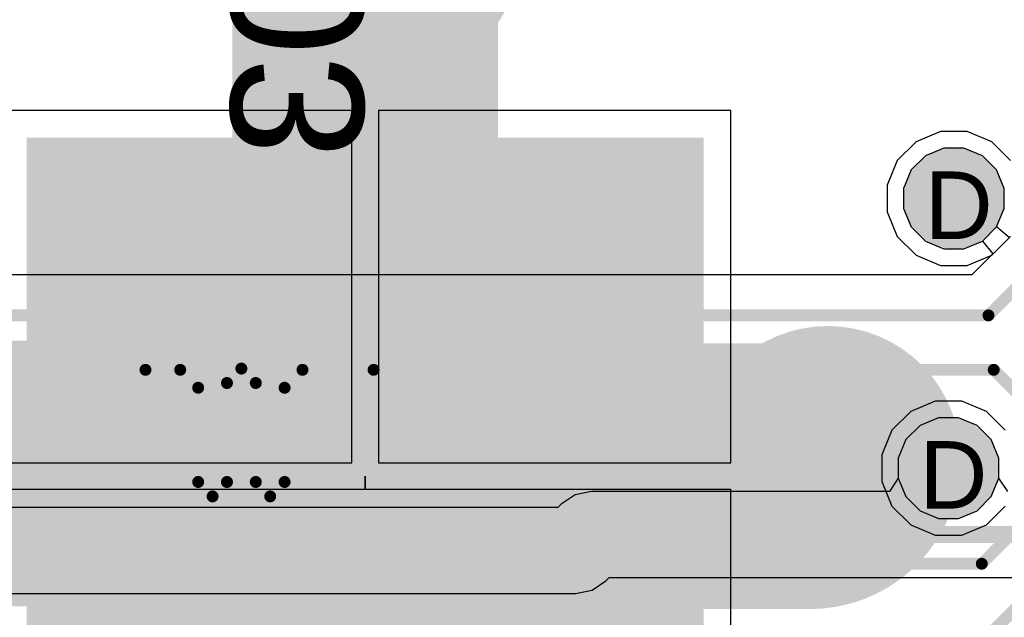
# Model space of a CAD drawing. Header units: inches. Extents: x -6 to 11.2, y -2.2 to 8.3.
# Tile 191 of 256: x 2.491 to 2.783, y 1.76 to 1.937. Entities that reach past the tile are written whole.
import ezdxf

# ---------------------------------------------------------------- set-up
doc = ezdxf.new("R2010")
doc.units = ezdxf.units.IN
doc.header["$MEASUREMENT"] = 0
for name, color, linetype in [('Board Layer Stack Bottom Solder', 6, 'Continuous'), ('Bottom Assembly', 56, 'Continuous'), ('Bottom Paste', 16, 'Continuous'), ('Drill Drawing', 1, 'Continuous'), ('Layer  6- Inner', 156, 'Continuous'), ('Layer 1- Top', 1, 'Continuous'), ('Layer 2- GND', 16, 'Continuous'), ('Layer 3- Inner', 16, 'Continuous'), ('Layer 4- Inner', 76, 'Continuous'), ('Layer 5- Inner', 90, 'Continuous'), ('Layer 7- PWR', 76, 'Continuous'), ('Layer 8- Bottom', 5, 'Continuous'), ('Via Holes', 16, 'Continuous')]:
    doc.layers.add(name, color=color, linetype=linetype)
doc.styles.add('Arial', font='txt', dxfattribs={"height": 0.2})

# ---------------------------------------------------------------- blocks, each defined once
blk = doc.blocks.new('FP_IHLP_5050CE_FP_3_175_3_MFG_B_477')
at = {"layer": 'Board Layer Stack Bottom Solder'}
blk.add_hatch(color=6, dxfattribs=at).paths.add_polyline_path([(0.11614, 0.10039), (0.31693, 0.10039), (0.31693, -0.10039), (0.11614, -0.10039)])
at = {"layer": 'Bottom Paste'}
blk.add_hatch(color=16, dxfattribs=at).paths.add_polyline_path([(0.11811, 0.09843), (0.31496, 0.09843), (0.31496, -0.09843), (0.11811, -0.09843)])
at = {"layer": 'Layer 8- Bottom'}
blk.add_hatch(color=7, dxfattribs=at).paths.add_polyline_path([(0.11811, 0.09843), (0.31496, 0.09843), (0.31496, -0.09843), (0.11811, -0.09843)])
at = {"layer": 'Bottom Assembly', "style": 'Arial', "text_generation_flag": 2}
blk.add_text('L303', height=0.03937, rotation=-180, dxfattribs=at).set_placement((0, -0.00044))

msp = doc.modelspace()

# ---------------------------------------------------------------- hatches: boundary and pattern name
at = {"layer": 'Layer 1- Top'}
h = msp.add_hatch(color=7, dxfattribs=at)
edge = h.paths.add_edge_path()
edge.add_arc((2.76772, 1.88386), 0.00984, 0, 360)
h = msp.add_hatch(color=7, dxfattribs=at)
edge = h.paths.add_edge_path()
edge.add_arc((2.76614, 1.80394), 0.00984, 0, 360)
at = {"layer": 'Layer 2- GND'}
h = msp.add_hatch(color=7, dxfattribs=at)
edge = h.paths.add_edge_path()
edge.add_arc((2.76772, 1.88386), 0.01492, 0, 360)
h = msp.add_hatch(color=7, dxfattribs=at)
edge = h.paths.add_edge_path()
edge.add_arc((2.76614, 1.80394), 0.01492, 0, 360)
at = {"layer": 'Layer 4- Inner'}
h = msp.add_hatch(color=7, dxfattribs=at)
edge = h.paths.add_edge_path()
edge.add_arc((2.76772, 1.88386), 0.00984, 0, 360)
h = msp.add_hatch(color=7, dxfattribs=at)
edge = h.paths.add_edge_path()
edge.add_arc((2.76614, 1.80394), 0.00984, 0, 360)
at = {"layer": 'Layer 7- PWR'}
h = msp.add_hatch(color=7, dxfattribs=at)
edge = h.paths.add_edge_path()
edge.add_arc((2.76772, 1.88386), 0.01492, 0, 360)
h = msp.add_hatch(color=7, dxfattribs=at)
edge = h.paths.add_edge_path()
edge.add_arc((2.76614, 1.80394), 0.01492, 0, 360)
at = {"layer": 'Layer 8- Bottom'}
h = msp.add_hatch(color=7, dxfattribs=at)
edge = h.paths.add_edge_path()
edge.add_arc((2.76772, 1.88386), 0.00984, 0, 360)
h = msp.add_hatch(color=7, dxfattribs=at)
edge = h.paths.add_edge_path()
edge.add_arc((2.76614, 1.80394), 0.00984, 0, 360)
at = {"layer": 'Via Holes'}
h = msp.add_hatch(color=7, dxfattribs=at)
edge = h.paths.add_edge_path()
edge.add_arc((2.76772, 1.88386), 0.00492, 0, 360)
h = msp.add_hatch(color=7, dxfattribs=at)
edge = h.paths.add_edge_path()
edge.add_arc((2.76614, 1.80394), 0.00492, 0, 360)

# ---------------------------------------------------------------- linework, layer by layer
at = {"layer": 'Layer  6- Inner'}
for p, q in [((2.76475, 1.89878), (2.75926, 1.89651)), ((2.77068, 1.89878), (2.76475, 1.89878)), ((2.77617, 1.89651), (2.77068, 1.89878)), ((2.75926, 1.89651), (2.75507, 1.89231)), ((2.78037, 1.89231), (2.77617, 1.89651)), ((2.75507, 1.89231), (2.7528, 1.88683)), ((2.78264, 1.88683), (2.78037, 1.89231)), ((2.7528, 1.88683), (2.7528, 1.88089)), ((2.78264, 1.88089), (2.78264, 1.88683)), ((2.7528, 1.88089), (2.75507, 1.87541)), ((2.78037, 1.87541), (2.78264, 1.88089)), ((2.75507, 1.87541), (2.75926, 1.87121)), ((2.77617, 1.87121), (2.78037, 1.87541)), ((2.75926, 1.87121), (2.76475, 1.86894)), ((2.76475, 1.86894), (2.77068, 1.86894)), ((2.77068, 1.86894), (2.77617, 1.87121)), ((2.75769, 1.81659), (2.75349, 1.81239)), ((2.76317, 1.81886), (2.75769, 1.81659)), ((2.76911, 1.81886), (2.76317, 1.81886)), ((2.77459, 1.81659), (2.76911, 1.81886)), ((2.77879, 1.81239), (2.77459, 1.81659)), ((2.75349, 1.81239), (2.75122, 1.8069)), ((2.78106, 1.8069), (2.77879, 1.81239)), ((2.75122, 1.8069), (2.75122, 1.80097)), ((2.78106, 1.80097), (2.78106, 1.8069)), ((2.75122, 1.80097), (2.74857, 1.797)), ((2.78372, 1.797), (2.78106, 1.80097)), ((2.65536, 1.79603), (2.65122, 1.79326)), ((2.66024, 1.797), (2.65536, 1.79603)), ((2.74857, 1.797), (2.66024, 1.797)), ((2.65122, 1.79326), (2.65023, 1.79227)), ((2.65023, 1.79227), (2.46572, 1.79227)), ((2.66039, 1.76775), (2.66452, 1.77052)), ((2.66452, 1.77052), (2.66552, 1.77151)), ((2.66552, 1.77151), (2.80382, 1.77151)), ((2.37986, 1.76678), (2.65551, 1.76678)), ((2.65551, 1.76678), (2.66039, 1.76775))]:
    msp.add_line(p, q, dxfattribs=at)
for points in [[(2.65551, 1.77953, 0.005, 0.005, 0), (2.66024, 1.78425, 0.005, 0.005, 0)], [(2.66024, 1.78425, 0.005, 0.005, 0), (2.84409, 1.78425, 0.005, 0.005, 0)], [(2.36732, 1.77953, 0.005, 0.005, 0), (2.65551, 1.77953, 0.005, 0.005, 0)]]:
    msp.add_lwpolyline(points, format="xyseb", dxfattribs=at)
for points in [[(2.65899, 1.78425, 0.0025, 0.0025, 1), (2.66149, 1.78425, 0.0025, 0.0025, 1)], [(2.65899, 1.78425, 0.0025, 0.0025, 1), (2.66149, 1.78425, 0.0025, 0.0025, 1)], [(2.65426, 1.77953, 0.0025, 0.0025, 1), (2.65676, 1.77953, 0.0025, 0.0025, 1)], [(2.65426, 1.77953, 0.0025, 0.0025, 1), (2.65676, 1.77953, 0.0025, 0.0025, 1)]]:
    msp.add_lwpolyline(points, format="xyseb", close=True, dxfattribs=at)
at = {"layer": 'Layer 1- Top'}
for p, q in [((2.76377, 1.9037), (2.75648, 1.90068)), ((2.77166, 1.9037), (2.76377, 1.9037)), ((2.77896, 1.90068), (2.77166, 1.9037)), ((2.75648, 1.90068), (2.75089, 1.8951)), ((2.78454, 1.8951), (2.77896, 1.90068)), ((2.75089, 1.8951), (2.74787, 1.88781)), ((2.74787, 1.88781), (2.74787, 1.87991)), ((2.74787, 1.87991), (2.75089, 1.87262)), ((2.75089, 1.87262), (2.75648, 1.86704)), ((2.77896, 1.86704), (2.78454, 1.87262)), ((2.75648, 1.86704), (2.76377, 1.86402)), ((2.77166, 1.86402), (2.77896, 1.86704)), ((2.76377, 1.86402), (2.77166, 1.86402)), ((2.76219, 1.82378), (2.7549, 1.82076)), ((2.77009, 1.82378), (2.76219, 1.82378)), ((2.77738, 1.82076), (2.77009, 1.82378)), ((2.7549, 1.82076), (2.74932, 1.81518)), ((2.78296, 1.81518), (2.77738, 1.82076)), ((2.74932, 1.81518), (2.7463, 1.80788)), ((2.7463, 1.80788), (2.7463, 1.79999)), ((2.7463, 1.79999), (2.74932, 1.7927)), ((2.74932, 1.7927), (2.7549, 1.78712)), ((2.77738, 1.78712), (2.78296, 1.7927)), ((2.7549, 1.78712), (2.76219, 1.78409)), ((2.77009, 1.78409), (2.77738, 1.78712)), ((2.76219, 1.78409), (2.77009, 1.78409))]:
    msp.add_line(p, q, dxfattribs=at)
at = {"layer": 'Layer 3- Inner'}
for p, q in [((2.76475, 1.89878), (2.75926, 1.89651)), ((2.77068, 1.89878), (2.76475, 1.89878)), ((2.77617, 1.89651), (2.77068, 1.89878)), ((2.75926, 1.89651), (2.75507, 1.89231)), ((2.78037, 1.89231), (2.77617, 1.89651)), ((2.75507, 1.89231), (2.7528, 1.88683)), ((2.78264, 1.88683), (2.78037, 1.89231)), ((2.7528, 1.88683), (2.7528, 1.88089)), ((2.78264, 1.88089), (2.78264, 1.88683)), ((2.7528, 1.88089), (2.75507, 1.87541)), ((2.78037, 1.87541), (2.78264, 1.88089)), ((2.75507, 1.87541), (2.75926, 1.87121)), ((2.78409, 1.87232), (2.78037, 1.87541)), ((2.75926, 1.87121), (2.76475, 1.86894)), ((2.76475, 1.86894), (2.77068, 1.86894)), ((2.77068, 1.86894), (2.77617, 1.87121)), ((2.77617, 1.87121), (2.77925, 1.86749)), ((2.77925, 1.86749), (2.77298, 1.86121)), ((2.77298, 1.86121), (2.31083, 1.86121))]:
    msp.add_line(p, q, dxfattribs=at)
for points in [[(2.77795, 1.84921, 0.00354, 0.00354, 0), (2.79685, 1.86811, 0.00354, 0.00354, 0)], [(1.75866, 1.84921, 0.00354, 0.00354, 0), (2.77795, 1.84921, 0.00354, 0.00354, 0)], [(1.7685, 1.83307, 0.00354, 0.00354, 0), (2.52795, 1.83307, 0.00354, 0.00354, 0)], [(2.52795, 1.83307, 0.00354, 0.00354, 0), (2.53827, 1.83307, 0.00354, 0.00354, 0)], [(2.53827, 1.83307, 0.00354, 0.00354, -0.414214), (2.54358, 1.82776, 0.00354, 0.00354, 0)], [(2.55213, 1.82917, 0.00354, 0.00354, -0.414214), (2.5564, 1.83344, 0.00354, 0.00354, 0)], [(2.5564, 1.83344, 0.00354, 0.00354, 0), (2.5564, 1.83344, 0.00354, 0.00354, 0)], [(2.5564, 1.83344, 0.00354, 0.00354, -0.414214), (2.56067, 1.82917, 0.00354, 0.00354, 0)], [(2.56921, 1.82776, 0.00354, 0.00354, -0.414214), (2.57453, 1.83307, 0.00354, 0.00354, 0)], [(2.57453, 1.83307, 0.00354, 0.00354, 0), (2.59561, 1.83307, 0.00354, 0.00354, 0)], [(2.59561, 1.83307, 0.00354, 0.00354, 0), (2.77953, 1.83307, 0.00354, 0.00354, 0)], [(2.77953, 1.83307, 0.00354, 0.00354, 0), (2.79094, 1.82165, 0.00354, 0.00354, 0)], [(2.55213, 1.79983, 0.00354, 0.00354, 0), (2.55213, 1.82917, 0.00354, 0.00354, 0)], [(2.56067, 1.79983, 0.00354, 0.00354, 0), (2.56067, 1.82917, 0.00354, 0.00354, 0)], [(2.54358, 1.79983, 0.00354, 0.00354, 0), (2.54358, 1.82776, 0.00354, 0.00354, 0)], [(2.56921, 1.79983, 0.00354, 0.00354, 0), (2.56921, 1.82776, 0.00354, 0.00354, 0)], [(2.77598, 1.77559, 0.00354, 0.00354, 0), (2.80709, 1.80669, 0.00354, 0.00354, 0)], [(2.54785, 1.79556, 0.00354, 0.00354, -0.414214), (2.54358, 1.79983, 0.00354, 0.00354, 0)], [(2.55213, 1.79983, 0.00354, 0.00354, -0.414214), (2.54786, 1.79556, 0.00354, 0.00354, 0)], [(2.56494, 1.79556, 0.00354, 0.00354, -0.414214), (2.56067, 1.79983, 0.00354, 0.00354, 0)], [(2.56921, 1.79983, 0.00354, 0.00354, -0.414214), (2.56494, 1.79556, 0.00354, 0.00354, 0)], [(2.54785, 1.79556, 0.00354, 0.00354, 0), (2.54786, 1.79556, 0.00354, 0.00354, 0)], [(2.56494, 1.79556, 0.00354, 0.00354, 0), (2.56494, 1.79556, 0.00354, 0.00354, 0)], [(2.77913, 1.75551, 0.00354, 0.00354, 0), (2.81811, 1.79449, 0.00354, 0.00354, 0)], [(2.40236, 1.77559, 0.00354, 0.00354, 0), (2.77598, 1.77559, 0.00354, 0.00354, 0)]]:
    msp.add_lwpolyline(points, format="xyseb", dxfattribs=at)
for points in [[(2.77707, 1.84921, 0.00177, 0.00177, 1), (2.77884, 1.84921, 0.00177, 0.00177, 1)], [(2.77707, 1.84921, 0.00177, 0.00177, 1), (2.77884, 1.84921, 0.00177, 0.00177, 1)], [(2.52707, 1.83307, 0.00177, 0.00177, 1), (2.52884, 1.83307, 0.00177, 0.00177, 1)], [(2.52707, 1.83307, 0.00177, 0.00177, 1), (2.52884, 1.83307, 0.00177, 0.00177, 1)], [(2.53738, 1.83307, 0.00177, 0.00177, 1), (2.53915, 1.83307, 0.00177, 0.00177, 1)], [(2.53738, 1.83307, 0.00177, 0.00177, 1), (2.53915, 1.83307, 0.00177, 0.00177, 1)], [(2.55551, 1.83344, 0.00177, 0.00177, 1), (2.55728, 1.83344, 0.00177, 0.00177, 1)], [(2.55551, 1.83344, 0.00177, 0.00177, 1), (2.55728, 1.83344, 0.00177, 0.00177, 1)], [(2.55551, 1.83344, 0.00177, 0.00177, 1), (2.55728, 1.83344, 0.00177, 0.00177, 1)], [(2.55551, 1.83344, 0.00177, 0.00177, 1), (2.55728, 1.83344, 0.00177, 0.00177, 1)], [(2.57364, 1.83307, 0.00177, 0.00177, 1), (2.57541, 1.83307, 0.00177, 0.00177, 1)], [(2.57364, 1.83307, 0.00177, 0.00177, 1), (2.57541, 1.83307, 0.00177, 0.00177, 1)], [(2.59473, 1.83307, 0.00177, 0.00177, 1), (2.5965, 1.83307, 0.00177, 0.00177, 1)], [(2.59473, 1.83307, 0.00177, 0.00177, 1), (2.5965, 1.83307, 0.00177, 0.00177, 1)], [(2.77864, 1.83307, 0.00177, 0.00177, 1), (2.78041, 1.83307, 0.00177, 0.00177, 1)], [(2.77864, 1.83307, 0.00177, 0.00177, 1), (2.78041, 1.83307, 0.00177, 0.00177, 1)], [(2.55124, 1.82917, 0.00177, 0.00177, 1), (2.55301, 1.82917, 0.00177, 0.00177, 1)], [(2.55124, 1.82917, 0.00177, 0.00177, 1), (2.55301, 1.82917, 0.00177, 0.00177, 1)], [(2.55978, 1.82917, 0.00177, 0.00177, 1), (2.56156, 1.82917, 0.00177, 0.00177, 1)], [(2.55978, 1.82917, 0.00177, 0.00177, 1), (2.56156, 1.82917, 0.00177, 0.00177, 1)], [(2.5427, 1.82776, 0.00177, 0.00177, 1), (2.54447, 1.82776, 0.00177, 0.00177, 1)], [(2.5427, 1.82776, 0.00177, 0.00177, 1), (2.54447, 1.82776, 0.00177, 0.00177, 1)], [(2.56833, 1.82776, 0.00177, 0.00177, 1), (2.5701, 1.82776, 0.00177, 0.00177, 1)], [(2.56833, 1.82776, 0.00177, 0.00177, 1), (2.5701, 1.82776, 0.00177, 0.00177, 1)], [(2.5427, 1.79983, 0.00177, 0.00177, 1), (2.54447, 1.79983, 0.00177, 0.00177, 1)], [(2.5427, 1.79983, 0.00177, 0.00177, 1), (2.54447, 1.79983, 0.00177, 0.00177, 1)], [(2.55124, 1.79983, 0.00177, 0.00177, 1), (2.55301, 1.79983, 0.00177, 0.00177, 1)], [(2.55124, 1.79983, 0.00177, 0.00177, 1), (2.55301, 1.79983, 0.00177, 0.00177, 1)], [(2.55978, 1.79983, 0.00177, 0.00177, 1), (2.56156, 1.79983, 0.00177, 0.00177, 1)], [(2.55978, 1.79983, 0.00177, 0.00177, 1), (2.56156, 1.79983, 0.00177, 0.00177, 1)], [(2.56833, 1.79983, 0.00177, 0.00177, 1), (2.5701, 1.79983, 0.00177, 0.00177, 1)], [(2.56833, 1.79983, 0.00177, 0.00177, 1), (2.5701, 1.79983, 0.00177, 0.00177, 1)], [(2.54697, 1.79556, 0.00177, 0.00177, 1), (2.54874, 1.79556, 0.00177, 0.00177, 1)], [(2.54697, 1.79556, 0.00177, 0.00177, 1), (2.54874, 1.79556, 0.00177, 0.00177, 1)], [(2.54697, 1.79556, 0.00177, 0.00177, 1), (2.54874, 1.79556, 0.00177, 0.00177, 1)], [(2.54697, 1.79556, 0.00177, 0.00177, 1), (2.54874, 1.79556, 0.00177, 0.00177, 1)], [(2.56406, 1.79556, 0.00177, 0.00177, 1), (2.56583, 1.79556, 0.00177, 0.00177, 1)], [(2.56406, 1.79556, 0.00177, 0.00177, 1), (2.56583, 1.79556, 0.00177, 0.00177, 1)], [(2.56406, 1.79556, 0.00177, 0.00177, 1), (2.56583, 1.79556, 0.00177, 0.00177, 1)], [(2.56406, 1.79556, 0.00177, 0.00177, 1), (2.56583, 1.79556, 0.00177, 0.00177, 1)], [(2.7751, 1.77559, 0.00177, 0.00177, 1), (2.77687, 1.77559, 0.00177, 0.00177, 1)], [(2.7751, 1.77559, 0.00177, 0.00177, 1), (2.77687, 1.77559, 0.00177, 0.00177, 1)]]:
    msp.add_lwpolyline(points, format="xyseb", close=True, dxfattribs=at)
at = {"layer": 'Layer 5- Inner'}
for p, q in [((2.76475, 1.89878), (2.75926, 1.89651)), ((2.77068, 1.89878), (2.76475, 1.89878)), ((2.77617, 1.89651), (2.77068, 1.89878)), ((2.75926, 1.89651), (2.75507, 1.89231)), ((2.78037, 1.89231), (2.77617, 1.89651)), ((2.75507, 1.89231), (2.7528, 1.88683)), ((2.78264, 1.88683), (2.78037, 1.89231)), ((2.7528, 1.88683), (2.7528, 1.88089)), ((2.78264, 1.88089), (2.78264, 1.88683)), ((2.7528, 1.88089), (2.75507, 1.87541)), ((2.78037, 1.87541), (2.78264, 1.88089)), ((2.75507, 1.87541), (2.75926, 1.87121)), ((2.77617, 1.87121), (2.78037, 1.87541)), ((2.75926, 1.87121), (2.76475, 1.86894)), ((2.76475, 1.86894), (2.77068, 1.86894)), ((2.77068, 1.86894), (2.77617, 1.87121)), ((2.75769, 1.81659), (2.75349, 1.81239)), ((2.76317, 1.81886), (2.75769, 1.81659)), ((2.76911, 1.81886), (2.76317, 1.81886)), ((2.77459, 1.81659), (2.76911, 1.81886)), ((2.77879, 1.81239), (2.77459, 1.81659)), ((2.75349, 1.81239), (2.75122, 1.8069)), ((2.78106, 1.8069), (2.77879, 1.81239)), ((2.75122, 1.8069), (2.75122, 1.80097)), ((2.78106, 1.80097), (2.78106, 1.8069)), ((2.75122, 1.80097), (2.75349, 1.79548)), ((2.77879, 1.79548), (2.78106, 1.80097)), ((2.75349, 1.79548), (2.75769, 1.79129)), ((2.77459, 1.79129), (2.77879, 1.79548)), ((2.75769, 1.79129), (2.76317, 1.78902)), ((2.76911, 1.78902), (2.77459, 1.79129)), ((2.76317, 1.78902), (2.76911, 1.78902))]:
    msp.add_line(p, q, dxfattribs=at)
at = {"layer": 'Layer 8- Bottom'}
for p, q in [((2.58915, 1.90996), (2.48466, 1.90996)), ((2.58915, 1.80547), (2.58915, 1.90996)), ((2.70151, 1.90996), (2.59703, 1.90996)), ((2.59703, 1.90996), (2.59703, 1.80547)), ((2.70151, 1.80547), (2.70151, 1.90996)), ((2.48466, 1.80547), (2.58915, 1.80547)), ((2.59703, 1.80547), (2.70151, 1.80547)), ((2.59309, 1.7976), (2.59309, 1.80154)), ((2.59309, 1.80154), (2.59309, 1.80154)), ((2.59309, 1.80154), (2.59309, 1.7976)), ((2.59309, 1.7976), (2.48466, 1.7976)), ((2.70151, 1.7976), (2.59309, 1.7976)), ((2.70151, 1.69961), (2.70151, 1.7976))]:
    msp.add_line(p, q, dxfattribs=at)
for points in [[(2.59309, 1.95096, 0.07874, 0.07874, 0), (2.59961, 1.95748, 0.07874, 0.07874, 0)], [(2.59309, 1.80154, 0.07874, 0.07874, 0), (2.59309, 1.95096, 0.07874, 0.07874, 0)], [(2.5874, 1.80669, 0.07874, 0.07874, -0.414214), (2.58307, 1.80236, 0.07874, 0.07874, 0)], [(2.73032, 1.80669, 0.07874, 0.07874, -0.414214), (2.72516, 1.80154, 0.07874, 0.07874, 0)], [(2.47205, 1.80236, 0.07874, 0.07874, 0), (2.58307, 1.80236, 0.07874, 0.07874, 0)], [(2.59309, 1.80154, 0.07874, 0.07874, 0), (2.72516, 1.80154, 0.07874, 0.07874, 0)]]:
    msp.add_lwpolyline(points, format="xyseb", dxfattribs=at)
for points in [[(2.57992, 1.95748, 0.03937, 0.03937, 1), (2.61929, 1.95748, 0.03937, 0.03937, 1)], [(2.5734, 1.95096, 0.03937, 0.03937, 1), (2.61277, 1.95096, 0.03937, 0.03937, 1)], [(2.5734, 1.95096, 0.03937, 0.03937, 1), (2.61277, 1.95096, 0.03937, 0.03937, 1)], [(2.56772, 1.80669, 0.03937, 0.03937, 1), (2.60709, 1.80669, 0.03937, 0.03937, 1)], [(2.71063, 1.80669, 0.03937, 0.03937, 1), (2.75, 1.80669, 0.03937, 0.03937, 1)], [(2.45236, 1.80236, 0.03937, 0.03937, 1), (2.49173, 1.80236, 0.03937, 0.03937, 1)], [(2.56339, 1.80236, 0.03937, 0.03937, 1), (2.60276, 1.80236, 0.03937, 0.03937, 1)], [(2.56339, 1.80236, 0.03937, 0.03937, 1), (2.60276, 1.80236, 0.03937, 0.03937, 1)], [(2.5734, 1.80154, 0.03937, 0.03937, 1), (2.61277, 1.80154, 0.03937, 0.03937, 1)], [(2.5734, 1.80154, 0.03937, 0.03937, 1), (2.61277, 1.80154, 0.03937, 0.03937, 1)], [(2.70547, 1.80154, 0.03937, 0.03937, 1), (2.74484, 1.80154, 0.03937, 0.03937, 1)], [(2.70547, 1.80154, 0.03937, 0.03937, 1), (2.74484, 1.80154, 0.03937, 0.03937, 1)]]:
    msp.add_lwpolyline(points, format="xyseb", close=True, dxfattribs=at)

# ---------------------------------------------------------------- block references
at = {"rotation": 270}
msp.add_blockref('FP_IHLP_5050CE_FP_3_175_3_MFG_B_477', (2.59309, 2.01807), dxfattribs=at)

# ---------------------------------------------------------------- texts
at = {"layer": 'Drill Drawing', "style": 'Arial'}
for p in [(2.75905, 1.87186), (2.75748, 1.79194)]:
    msp.add_text('D', height=0.02, dxfattribs=at).set_placement(p)

doc.saveas('drawing.dxf')
